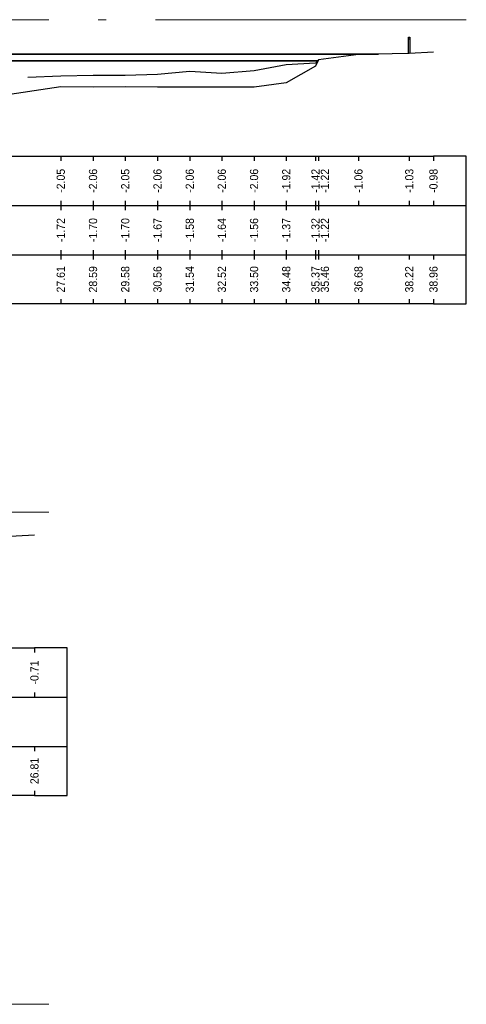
# Model space of a CAD drawing. Header units: metres. Extents: x 163463 to 198797, y 577287 to 592106.
# Tile 12 of 64: x 198214 to 198228, y 581587 to 581617. Entities that reach past the tile are written whole.
import ezdxf
from ezdxf.enums import TextEntityAlignment as Align

# ---------------------------------------------------------------- set-up
doc = ezdxf.new("R2010")
doc.units = ezdxf.units.M
doc.linetypes.add('AL-NAP_LIJN', pattern=[15.25, 12, -1.5, 0.25, -1.5])
doc.linetypes.add('MODDERLIJN', pattern=[2, 1, -1])
for name, color, linetype in [('0932-PRL_MODDERLIJN', 8, 'MODDERLIJN'), ('0943-PRP_RASTER', 8, 'Continuous'), ('0950-PRL_MAAIVELD', 8, 'Continuous'), ('0971-PRO_BALKLIJN', 1, 'Continuous'), ('0973-PRO_PARAMETERS', 1, 'Continuous'), ('0974-PRO_AFSTAND', 1, 'Continuous'), ('0975-PRO_HOOGTE-MAAIVELD', 1, 'Continuous'), ('0976-PRO_HOOGTE-SLIBLAAG', 1, 'Continuous')]:
    doc.layers.add(name, color=color, linetype=linetype)
doc.layers.add('N-WA-WH-GRONDWATERLIJN-G', color=150, linetype='AL-GRONDWATERLIJN', lineweight=35)
doc.layers.add('X-XX-AL-NAP-G', color=7, linetype='AL-NAP_LIJN', lineweight=18)
doc.styles.add('StagCAD', font='txt', dxfattribs={"width": 0.96})
doc.linetypes.add('AL-GRONDWATERLIJN', pattern='A,6,[32,NLCS.SHX,S=1,R=0,X=0,Y=0],6', length=12)

# ---------------------------------------------------------------- blocks, each defined once
blk = doc.blocks.new('PRASTR', base_point=(0, 1.5))
at = {"layer": '0943-PRP_RASTER'}
for points in [[(-0.04, 1.94, 0), (0.04, 1.94, 0)], [(-0.02, 1.5, 0), (-0.02, 2, 0), (0.02, 2, 0), (0.02, 1.5, 0)]]:
    blk.add_polyline3d(points, dxfattribs=at)

msp = doc.modelspace()

# ---------------------------------------------------------------- linework, layer by layer
at = {"layer": '0932-PRL_MODDERLIJN'}
msp.add_polyline3d([(198223.113, 581615.882, 0), (198223.023, 581615.782, 0), (198222.135, 581615.732, 0), (198221.154, 581615.542, 0), (198220.172, 581615.462, 0), (198219.196, 581615.522, 0), (198218.214, 581615.432, 0), (198217.232, 581615.402, 0), (198216.251, 581615.402, 0), (198215.269, 581615.382, 0), (198213.305, 581615.302, 0)], dxfattribs=at)
at = {"layer": '0950-PRL_MAAIVELD'}
for points in [[(198226.616, 581616.117, 0), (198225.88, 581616.075, 0), (198224.333, 581616.037, 0), (198223.113, 581615.882, 0), (198223.023, 581615.682, 0), (198222.135, 581615.182, 0), (198221.154, 581615.042, 0), (198220.172, 581615.042, 0), (198219.196, 581615.042, 0), (198218.214, 581615.042, 0), (198217.232, 581615.052, 0), (198216.251, 581615.042, 0), (198215.269, 581615.052, 0), (198213.305, 581614.762, 0)], [(198214.467, 581601.396, 0), (198211.272, 581601.223, 0), (198210.192, 581600.882, 0), (198209.897, 581600.332, 0), (198209.199, 581600.142, 0), (198208.201, 581600.042, 0), (198207.209, 581599.962, 0), (198206.202, 581599.802, 0), (198205.209, 581599.232, 0), (198203.219, 581598.982, 0), (198201.219, 581599.002, 0), (198200.227, 581598.962, 0), (198199.229, 581599.052, 0), (198198.236, 581599.142, 0), (198197.234, 581599.202, 0), (198196.237, 581599.682, 0), (198195.244, 581600.342, 0), (198194.542, 581600.782, 0), (198194.241, 581600.882, 0), (198193.268, 581601.192, 0), (198192.221, 581601.279, 0), (198190.663, 581601.72, 0), (198187.656, 581601.751, 0)]]:
    msp.add_polyline3d(points, dxfattribs=at)
at = {"layer": '0971-PRO_BALKLIJN'}
for points in [[(198187.656, 581611.442, 0), (198226.616, 581611.442, 0)], [(198226.616, 581611.442, 0), (198227.616, 581611.442, 0)], [(198187.656, 581609.942, 0), (198226.616, 581609.942, 0)], [(198226.616, 581609.942, 0), (198227.616, 581609.942, 0)], [(198187.656, 581596.462, 0), (198214.467, 581596.462, 0)], [(198214.467, 581596.462, 0), (198215.467, 581596.462, 0)], [(198187.656, 581594.962, 0), (198214.467, 581594.962, 0)], [(198214.467, 581594.962, 0), (198215.467, 581594.962, 0)]]:
    msp.add_polyline3d(points, dxfattribs=at)
at = {"layer": '0973-PRO_PARAMETERS'}
for points in [[(198187.656, 581612.942, 0), (198226.616, 581612.942, 0)], [(198226.616, 581608.442, 0), (198227.616, 581608.442, 0), (198227.616, 581612.942, 0), (198226.616, 581612.942, 0)], [(198226.616, 581608.442, 0), (198187.656, 581608.442, 0)], [(198187.656, 581597.962, 0), (198214.467, 581597.962, 0)], [(198214.467, 581593.462, 0), (198215.467, 581593.462, 0), (198215.467, 581597.962, 0), (198214.467, 581597.962, 0)], [(198214.467, 581593.462, 0), (198187.656, 581593.462, 0)]]:
    msp.add_polyline3d(points, dxfattribs=at)
at = {"layer": '0974-PRO_AFSTAND'}
for points in [[(198215.269, 581609.942, 0), (198215.269, 581609.8, 0)], [(198215.269, 581609.942, 0), (198215.269, 581609.8, 0)], [(198216.251, 581609.942, 0), (198216.251, 581609.8, 0)], [(198216.251, 581609.942, 0), (198216.251, 581609.8, 0)], [(198217.232, 581609.942, 0), (198217.232, 581609.8, 0)], [(198217.232, 581609.942, 0), (198217.232, 581609.8, 0)], [(198218.214, 581609.942, 0), (198218.214, 581609.8, 0)], [(198218.214, 581609.942, 0), (198218.214, 581609.8, 0)], [(198219.196, 581609.942, 0), (198219.196, 581609.8, 0)], [(198219.196, 581609.942, 0), (198219.196, 581609.8, 0)], [(198220.172, 581609.942, 0), (198220.172, 581609.8, 0)], [(198220.172, 581609.942, 0), (198220.172, 581609.8, 0)], [(198221.154, 581609.942, 0), (198221.154, 581609.8, 0)], [(198221.154, 581609.942, 0), (198221.154, 581609.8, 0)], [(198222.135, 581609.942, 0), (198222.135, 581609.8, 0)], [(198222.135, 581609.942, 0), (198222.135, 581609.8, 0)], [(198223.023, 581609.942, 0), (198223.023, 581609.8, 0)], [(198223.023, 581609.942, 0), (198223.023, 581609.8, 0)], [(198223.113, 581609.942, 0), (198223.113, 581609.8, 0)], [(198224.333, 581609.942, 0), (198224.333, 581609.8, 0)], [(198225.88, 581609.942, 0), (198225.88, 581609.8, 0)], [(198226.616, 581609.942, 0), (198226.616, 581609.8, 0)], [(198215.269, 581608.585, 0), (198215.269, 581608.442, 0)], [(198215.269, 581608.585, 0), (198215.269, 581608.442, 0)], [(198216.251, 581608.585, 0), (198216.251, 581608.442, 0)], [(198216.251, 581608.585, 0), (198216.251, 581608.442, 0)], [(198217.232, 581608.585, 0), (198217.232, 581608.442, 0)], [(198217.232, 581608.585, 0), (198217.232, 581608.442, 0)], [(198218.214, 581608.585, 0), (198218.214, 581608.442, 0)], [(198218.214, 581608.585, 0), (198218.214, 581608.442, 0)], [(198219.196, 581608.585, 0), (198219.196, 581608.442, 0)], [(198219.196, 581608.585, 0), (198219.196, 581608.442, 0)], [(198220.172, 581608.585, 0), (198220.172, 581608.442, 0)], [(198220.172, 581608.585, 0), (198220.172, 581608.442, 0)], [(198221.154, 581608.585, 0), (198221.154, 581608.442, 0)], [(198221.154, 581608.585, 0), (198221.154, 581608.442, 0)], [(198222.135, 581608.585, 0), (198222.135, 581608.442, 0)], [(198222.135, 581608.585, 0), (198222.135, 581608.442, 0)], [(198223.023, 581608.585, 0), (198223.023, 581608.442, 0)], [(198223.023, 581608.585, 0), (198223.023, 581608.442, 0)], [(198223.113, 581608.585, 0), (198223.113, 581608.442, 0)], [(198224.333, 581608.585, 0), (198224.333, 581608.442, 0)], [(198225.88, 581608.585, 0), (198225.88, 581608.442, 0)], [(198226.616, 581608.585, 0), (198226.616, 581608.442, 0)], [(198214.467, 581594.962, 0), (198214.467, 581594.82, 0)], [(198214.467, 581593.605, 0), (198214.467, 581593.462, 0)]]:
    msp.add_polyline3d(points, dxfattribs=at)
at = {"layer": '0975-PRO_HOOGTE-MAAIVELD'}
for points in [[(198215.269, 581612.942, 0), (198215.269, 581612.8, 0)], [(198216.251, 581612.942, 0), (198216.251, 581612.8, 0)], [(198217.232, 581612.942, 0), (198217.232, 581612.8, 0)], [(198218.214, 581612.942, 0), (198218.214, 581612.8, 0)], [(198219.196, 581612.942, 0), (198219.196, 581612.8, 0)], [(198220.172, 581612.942, 0), (198220.172, 581612.8, 0)], [(198221.154, 581612.942, 0), (198221.154, 581612.8, 0)], [(198222.135, 581612.942, 0), (198222.135, 581612.8, 0)], [(198223.023, 581612.942, 0), (198223.023, 581612.8, 0)], [(198223.113, 581612.942, 0), (198223.113, 581612.8, 0)], [(198224.333, 581612.942, 0), (198224.333, 581612.8, 0)], [(198225.88, 581612.942, 0), (198225.88, 581612.8, 0)], [(198226.616, 581612.942, 0), (198226.616, 581612.8, 0)], [(198215.269, 581611.585, 0), (198215.269, 581611.442, 0)], [(198216.251, 581611.585, 0), (198216.251, 581611.442, 0)], [(198217.232, 581611.585, 0), (198217.232, 581611.442, 0)], [(198218.214, 581611.585, 0), (198218.214, 581611.442, 0)], [(198219.196, 581611.585, 0), (198219.196, 581611.442, 0)], [(198220.172, 581611.585, 0), (198220.172, 581611.442, 0)], [(198221.154, 581611.585, 0), (198221.154, 581611.442, 0)], [(198222.135, 581611.585, 0), (198222.135, 581611.442, 0)], [(198223.023, 581611.585, 0), (198223.023, 581611.442, 0)], [(198223.113, 581611.585, 0), (198223.113, 581611.442, 0)], [(198224.333, 581611.585, 0), (198224.333, 581611.442, 0)], [(198225.88, 581611.585, 0), (198225.88, 581611.442, 0)], [(198226.616, 581611.585, 0), (198226.616, 581611.442, 0)], [(198214.467, 581597.962, 0), (198214.467, 581597.82, 0)], [(198214.467, 581596.605, 0), (198214.467, 581596.462, 0)]]:
    msp.add_polyline3d(points, dxfattribs=at)
at = {"layer": '0976-PRO_HOOGTE-SLIBLAAG'}
for points in [[(198215.269, 581611.442, 0), (198215.269, 581611.3, 0)], [(198216.251, 581611.442, 0), (198216.251, 581611.3, 0)], [(198217.232, 581611.442, 0), (198217.232, 581611.3, 0)], [(198218.214, 581611.442, 0), (198218.214, 581611.3, 0)], [(198219.196, 581611.442, 0), (198219.196, 581611.3, 0)], [(198220.172, 581611.442, 0), (198220.172, 581611.3, 0)], [(198221.154, 581611.442, 0), (198221.154, 581611.3, 0)], [(198222.135, 581611.442, 0), (198222.135, 581611.3, 0)], [(198223.023, 581611.442, 0), (198223.023, 581611.3, 0)], [(198223.113, 581611.442, 0), (198223.113, 581611.3, 0)], [(198215.269, 581610.085, 0), (198215.269, 581609.942, 0)], [(198216.251, 581610.085, 0), (198216.251, 581609.942, 0)], [(198217.232, 581610.085, 0), (198217.232, 581609.942, 0)], [(198218.214, 581610.085, 0), (198218.214, 581609.942, 0)], [(198219.196, 581610.085, 0), (198219.196, 581609.942, 0)], [(198220.172, 581610.085, 0), (198220.172, 581609.942, 0)], [(198221.154, 581610.085, 0), (198221.154, 581609.942, 0)], [(198222.135, 581610.085, 0), (198222.135, 581609.942, 0)], [(198223.023, 581610.085, 0), (198223.023, 581609.942, 0)], [(198223.113, 581610.085, 0), (198223.113, 581609.942, 0)]]:
    msp.add_polyline3d(points, dxfattribs=at)
at = {"layer": 'N-WA-WH-GRONDWATERLIJN-G'}
for p, q in [((198192.187, 581616.052), (198224.944, 581616.052)), ((198193.681, 581615.852), (198223.086, 581615.852))]:
    msp.add_line(p, q, dxfattribs=at)
at = {"layer": 'X-XX-AL-NAP-G'}
for p, q in [((198187.656, 581617.102), (198227.616, 581617.102)), ((198187.656, 581602.102), (198215.467, 581602.102)), ((198187.656, 581587.102), (198214.963, 581587.102))]:
    msp.add_line(p, q, dxfattribs=at)

# ---------------------------------------------------------------- block references
at = {"layer": '0943-PRP_RASTER'}
msp.add_blockref('PRASTR', (198225.88, 581616.075), dxfattribs=at)

# ---------------------------------------------------------------- texts
at = {"layer": '0974-PRO_AFSTAND', "style": 'StagCAD', "width": 0.96}
for s, p in [('27.61', (198215.269, 581609.192)), ('27.61', (198215.269, 581609.192)), ('28.59', (198216.251, 581609.192)), ('28.59', (198216.251, 581609.192)), ('29.58', (198217.232, 581609.192)), ('29.58', (198217.232, 581609.192)), ('30.56', (198218.214, 581609.192)), ('30.56', (198218.214, 581609.192)), ('31.54', (198219.196, 581609.192)), ('31.54', (198219.196, 581609.192)), ('32.52', (198220.172, 581609.192)), ('32.52', (198220.172, 581609.192)), ('33.50', (198221.154, 581609.192)), ('33.50', (198221.154, 581609.192)), ('34.48', (198222.135, 581609.192)), ('34.48', (198222.135, 581609.192)), ('35.37', (198223.023, 581609.192)), ('35.37', (198223.023, 581609.192)), ('35.46', (198223.309, 581609.192)), ('36.68', (198224.333, 581609.192)), ('38.22', (198225.88, 581609.192)), ('38.96', (198226.616, 581609.192)), ('26.81', (198214.467, 581594.212))]:
    msp.add_text(s, height=0.25, rotation=90, dxfattribs=at).set_placement(p, align=Align.MIDDLE)
at = {"layer": '0975-PRO_HOOGTE-MAAIVELD', "style": 'StagCAD', "width": 0.96}
for s, p in [('-2.05', (198215.269, 581612.192)), ('-2.06', (198216.251, 581612.192)), ('-2.05', (198217.232, 581612.192)), ('-2.06', (198218.214, 581612.192)), ('-2.06', (198219.196, 581612.192)), ('-2.06', (198220.172, 581612.192)), ('-2.06', (198221.154, 581612.192)), ('-1.92', (198222.135, 581612.192)), ('-1.42', (198223.023, 581612.192)), ('-1.22', (198223.309, 581612.192)), ('-1.06', (198224.333, 581612.192)), ('-1.03', (198225.88, 581612.192)), ('-0.98', (198226.616, 581612.192)), ('-0.71', (198214.467, 581597.212))]:
    msp.add_text(s, height=0.25, rotation=90, dxfattribs=at).set_placement(p, align=Align.MIDDLE)
at = {"layer": '0976-PRO_HOOGTE-SLIBLAAG', "style": 'StagCAD', "width": 0.96}
for s, p in [('-1.72', (198215.269, 581610.692)), ('-1.70', (198216.251, 581610.692)), ('-1.70', (198217.232, 581610.692)), ('-1.67', (198218.214, 581610.692)), ('-1.58', (198219.196, 581610.692)), ('-1.64', (198220.172, 581610.692)), ('-1.56', (198221.154, 581610.692)), ('-1.37', (198222.135, 581610.692)), ('-1.32', (198223.023, 581610.692)), ('-1.22', (198223.309, 581610.692))]:
    msp.add_text(s, height=0.25, rotation=90, dxfattribs=at).set_placement(p, align=Align.MIDDLE)

doc.saveas('drawing.dxf')
